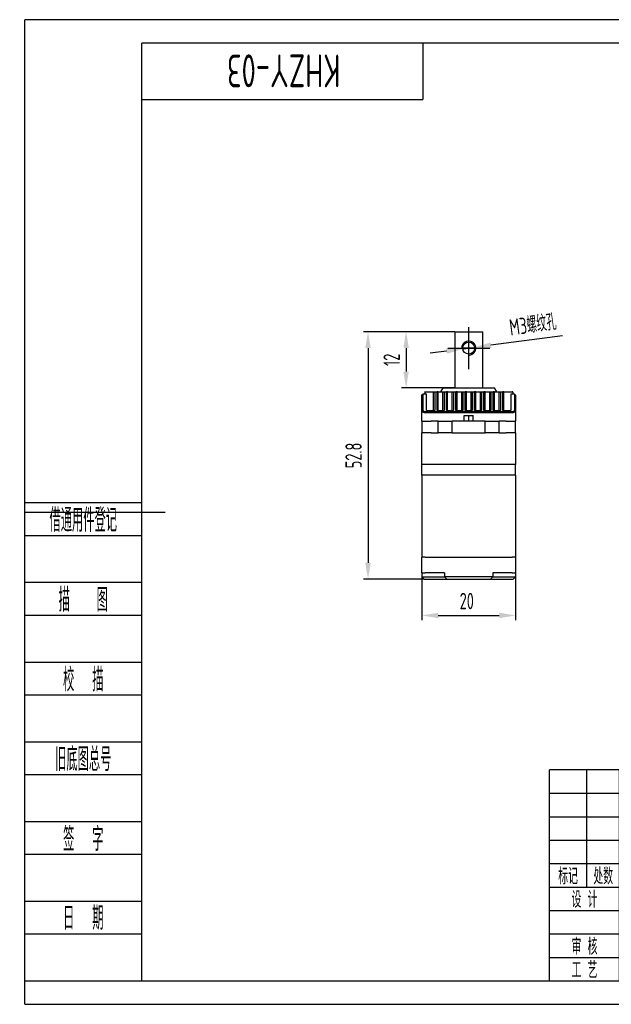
# Model space of a CAD drawing. Header units: inches. Extents: x -26 to 272, y -5 to 205.
# Tile 1 of 5: x -26 to 100, y -5 to 205. Entities that reach past the tile are written whole.
import ezdxf
from ezdxf.enums import TextEntityAlignment as Align

# ---------------------------------------------------------------- set-up
doc = ezdxf.new("R2010")
doc.units = ezdxf.units.IN
doc.header["$MEASUREMENT"] = 0
doc.header["$PDMODE"] = 3
doc.header["$PDSIZE"] = 0.3125
doc.linetypes.add('CENTER2', pattern=[28.575, 19.05, -3.175, 3.175, -3.175])
doc.layers.get('0').update_dxf_attribs({"linetype": 'CONTINUOUS'})
doc.layers.get('Defpoints').update_dxf_attribs({"linetype": 'CONTINUOUS'})
for name, color, linetype in [('1轮廓实线层', 7, 'CONTINUOUS'), ('2细线层', 4, 'CONTINUOUS'), ('3中心线层', 1, 'CENTER2'), ('6文字层', 3, 'CONTINUOUS'), ('7标注层', 4, 'CONTINUOUS'), ('图框层', 7, 'CONTINUOUS')]:
    doc.layers.add(name, color=color, linetype=linetype)
doc.styles.add('PC_TEXTSTYLE', font='ISOCP.SHX', dxfattribs={"width": 0.707, "bigfont": 'GBCBIG.SHX'})
doc.dimstyles.new('GB_DIAMETER', dxfattribs={"dimtxt": 3.5, "dimasz": 3.5, "dimexe": 1, "dimexo": 0, "dimgap": 1.5, "dimtad": 1, "dimjust": 4, "dimdsep": 46, "dimtxsty": 'PC_TEXTSTYLE', "dimcen": 0, "dimclrd": 256, "dimclrt": 3, "dimadec": 0, "dimazin": 2, "dimtp": 0.1, "dimtm": 0.1, "dimtfac": 0.71, "dimtdec": 3, "dimtmove": 0, "dimatfit": 2, "dimfxl": 1, "dimtfill": 1, "dimarcsym": 0})
doc.dimstyles.new('GB_LINEAR', dxfattribs={"dimtxt": 3.5, "dimasz": 3.5, "dimexe": 1, "dimexo": 0, "dimgap": 1.5, "dimtad": 1, "dimdsep": 46, "dimtxsty": 'PC_TEXTSTYLE', "dimcen": 0, "dimclrd": 256, "dimclrt": 3, "dimadec": 0, "dimazin": 2, "dimtp": 0.1, "dimtm": 0.1, "dimtfac": 0.71, "dimtdec": 3, "dimtmove": 0, "dimatfit": 3, "dimfxl": 1, "dimtfill": 1, "dimarcsym": 0})

# ---------------------------------------------------------------- blocks, each defined once
blk = doc.blocks.new('SW_CENTERMARKSYMBOL_0')
at = {"color": 0, "linetype": 'Continuous', "lineweight": 18}
for p, q in [((0, 2.5), (0, 4)), ((0, 0), (0, 2.5)), ((-2.5, 0), (-4, 0)), ((0, 0), (-2.5, 0)), ((0, 0), (0, -2.5)), ((0, 0), (2.5, 0)), ((2.5, 0), (4, 0)), ((0, -2.5), (0, -4))]:
    blk.add_line(p, q, dxfattribs=at)
blk = doc.blocks.new('*D5')
at = {"layer": '7标注层', "lineweight": -2}
for p, q in [((89.78, 137.59), (74.53, 135.58)), ((68.53, 134.79), (71.06, 135.12)), ((65.06, 134.33), (61.59, 133.87))]:
    blk.add_line(p, q, dxfattribs=at)
at = {"layer": '7标注层'}
for points in [[(65.14, 133.75), (64.98, 134.91), (68.53, 134.79)], [(74.45, 136.16), (74.6, 135), (71.06, 135.12)]]:
    blk.add_solid(points, dxfattribs=at)
at = {"layer": 'Defpoints', "color": 0}
for p in [(68.53, 134.79), (71.06, 135.12)]:
    blk.add_point(p, dxfattribs=at)
at = {"layer": '7标注层', "color": 3, "insert": (83.47, 140), "char_height": 3.5, "attachment_point": 5, "rotation": 7.5048, "style": 'PC_TEXTSTYLE', "bg_fill": 3, "box_fill_scale": 1.25, "bg_fill_color": 257, "bg_fill_transparency": 0}
blk.add_mtext('M3螺纹孔', dxfattribs=at)
blk = doc.blocks.new('*D10')
at = {"layer": '7标注层', "color": 0, "lineweight": -2}
for p, q in [((66.79, 138.46), (47.29, 138.46)), ((60.29, 85.66), (47.29, 85.66))]:
    blk.add_line(p, q, dxfattribs=at)
at = {"layer": '7标注层', "lineweight": -2}
blk.add_line((48.29, 134.96), (48.29, 89.16), dxfattribs=at)
at = {"layer": '7标注层'}
for points in [[(48.87, 134.96), (47.7, 134.96), (48.29, 138.46)], [(47.7, 89.16), (48.87, 89.16), (48.29, 85.66)]]:
    blk.add_solid(points, dxfattribs=at)
at = {"layer": 'Defpoints', "color": 0}
for p in [(66.79, 138.46), (48.29, 85.66), (60.29, 85.66)]:
    blk.add_point(p, dxfattribs=at)
at = {"layer": '7标注层', "color": 3, "insert": (45.21, 112.06), "char_height": 3.5, "attachment_point": 5, "rotation": 90, "style": 'PC_TEXTSTYLE', "bg_fill": 3, "box_fill_scale": 1.25, "bg_fill_color": 257, "bg_fill_transparency": 0}
blk.add_mtext('52.8', dxfattribs=at)
blk = doc.blocks.new('ZwmFrameMain_A4^_^无分区图框^_^landscape')
at = {"layer": '1轮廓实线层'}
for p, q in [((123.5, 205), (123.5, 195)), ((0, 0), (0, 200)), ((267, 200), (0, 200)), ((267, 200), (267, 0)), ((-25, 100), (5, 100)), ((272, 100), (262, 100)), ((123.5, -5), (123.5, 5)), ((0, 0), (267, 0))]:
    blk.add_line(p, q, dxfattribs=at)
at = {"layer": '2细线层'}
for p, q in [((-25, -5), (-25, 205)), ((272, 205), (-25, 205)), ((272, 205), (272, -5)), ((-25, -5), (272, -5))]:
    blk.add_line(p, q, dxfattribs=at)
blk = doc.blocks.new('ZwmFrameMain_标题栏1')
at = {"layer": '1轮廓实线层'}
for p, q in [((-180, 0), (-180, 45)), ((0, 45), (-180, 45)), ((-172, 20), (-172, 45)), ((-165, 20), (-165, 45)), ((-145, 20), (-145, 45)), ((-130, 20), (-130, 45)), ((-120, 0), (-120, 45)), ((0, 0), (0, 45)), ((-60, 30), (0, 30)), ((-180, 20), (-60, 20)), ((-165, 0), (-165, 20)), ((-150, 0), (-150, 20)), ((-135, 0), (-135, 20)), ((-60, 15), (0, 15)), ((-180, 0), (0, 0))]:
    blk.add_line(p, q, dxfattribs=at)
at = {"layer": '1轮廓实线层', "color": 7}
for p, q in [((-60, 0), (-60, 45)), ((-180, 25), (-120, 25))]:
    blk.add_line(p, q, dxfattribs=at)
at = {"layer": '2细线层'}
for p, q in [((-180, 40), (-120, 40)), ((-180, 35), (-120, 35)), ((-180, 30), (-120, 30)), ((-90, 0), (-90, 20)), ((-75, 6), (-75, 20)), ((-180, 15), (-120, 15)), ((-120, 14), (-60, 14)), ((-112.5, 6), (-112.5, 14)), ((-105, 6), (-105, 14)), ((-97.5, 6), (-97.5, 14)), ((-180, 10), (-120, 10)), ((-180, 5), (-120, 5)), ((-120, 6), (-60, 6))]:
    blk.add_line(p, q, dxfattribs=at)
at = {"layer": '6文字层', "style": 'PC_TEXTSTYLE', "width": 0.667}
for s, p in [('标记', (-176, 22.5)), ('处数', (-168.5, 22.5)), (' 更改文件号 ', (-155, 22.5)), (' 签 字 ', (-137.5, 22.5)), (' 日期 ', (-125, 22.5)), (' 设 计 ', (-172.5, 17.51)), (' 标准化 ', (-142.5, 17.51)), (' 图 样 标 记 ', (-105, 17)), (' 重 量 ', (-82.5, 17)), (' 比 例 ', (-67.5, 17)), (' 审 核 ', (-172.5, 7.5)), (' 工 艺 ', (-172.5, 2.5)), (' 日 期 ', (-142.5, 2.5)), ('共       页', (-105, 3)), ('第       页', (-75, 3))]:
    blk.add_text(s, height=3.5, dxfattribs=at).set_placement(p, align=Align.MIDDLE)
at = {"layer": '6文字层', "style": 'PC_TEXTSTYLE', "flags": 8}
for tag, height, width, p, p2 in [('企业名称', 5, 3.445461, (-54.29, 34.82), (-5.27, 34.82)), ('产品名称或材料标记', 7, 1.034456, (-113.46, 28.64), (-66.42, 28.64)), ('图样名称', 5, 3.480264, (-54.79, 19.98), (-5.27, 19.98)), ('标准化', 3.5, 1.756036, (-133.83, 15.37), (-120.75, 15.37)), ('重量', 3.5, 2.448074, (-88.46, 7.54), (-76.55, 7.54)), ('比例', 3.5, 2.367734, (-73.35, 7.54), (-61.93, 7.54)), ('图样代号', 5, 3.489916, (-54.79, 5.63), (-5.52, 5.63)), ('审核', 3.5, 2.723972, (-163.99, 5.37), (-150.63, 5.37)), ('工艺', 3.5, 2.851598, (-164.21, 0.37), (-150.89, 0.37)), ('日期', 3.5, 2.733185, (-133.83, 0.37), (-120.75, 0.37)), ('共几页', 3.5, 0.953151, (-108.58, 1.48), (-101.56, 1.48))]:
    blk.add_attdef(tag, text='', height=height, dxfattribs=dict(at, width=width)).set_placement(p, p2, align=Align.FIT)
at = {"layer": '6文字层', "style": 'PC_TEXTSTYLE', "width": 9.901758, "flags": 8}
blk.add_attdef('设计', text='', height=3.5, rotation=359.5768, dxfattribs=at).set_placement((-164.23, 15.37), (-150.37, 15.27), align=Align.FIT)
at = {"layer": '6文字层', "color": 3, "style": 'PC_TEXTSTYLE', "width": 0.96618, "flags": 8}
blk.add_attdef('第几页', text='', height=3.5, dxfattribs=at).set_placement((-78.29, 1.5), (-71.16, 1.5), align=Align.FIT)
at = {"layer": '6文字层', "color": 0, "style": 'PC_TEXTSTYLE', "width": 0.715273, "flags": 8}
blk.add_attdef('图纸张数', text='', height=3.5, dxfattribs=at).set_placement((-2.66, -3.87), (4.46, -3.87), align=Align.FIT)
blk = doc.blocks.new('ZwmFrameMain_图样代号')
at = {"layer": '2细线层', "linetype": 'Continuous'}
for p in [(60, 0), (0, -12)]:
    blk.add_line(p, (60, -12), dxfattribs=at)
at = {"layer": '6文字层', "style": 'PC_TEXTSTYLE', "width": 2.827942}
blk.add_attdef('图样代号', text='', height=7, rotation=180, dxfattribs=at).set_placement((58.24, -2.4), (2.35, -2.4), align=Align.FIT)
blk = doc.blocks.new('ZwmFrameMain_附加栏')
at = {"layer": '2细线层'}
for p, q in [((-25, 102), (0, 102)), ((-25, 95), (0, 95)), ((-25, 85), (0, 85)), ((-25, 78), (0, 78)), ((-25, 68), (0, 68)), ((-25, 61), (0, 61)), ((-25, 51), (0, 51)), ((-25, 44), (0, 44)), ((-25, 34), (0, 34)), ((-25, 27), (0, 27)), ((-25, 17), (0, 17)), ((-25, 10), (0, 10)), ((-25, 0), (0, 0))]:
    blk.add_line(p, q, dxfattribs=at)
at = {"layer": '6文字层', "color": 3, "style": 'PC_TEXTSTYLE'}
for s, width, p in [('借通用件登记', 0.667, (-12.5, 98.5)), ('描   图', 0.6667, (-12.5, 81.5)), ('校  描', 0.667, (-12.5, 64.5)), ('旧底图总号', 0.667, (-12.5, 47.5)), ('签  字', 0.667, (-12.5, 30.5)), ('日  期', 0.667, (-12.49, 13.6))]:
    blk.add_text(s, height=5, dxfattribs=dict(at, width=width)).set_placement(p, align=Align.MIDDLE)
at = {"layer": '6文字层', "style": 'PC_TEXTSTYLE'}
for tag, width, p, p2 in [('借通用件登记', 0.671328, (-23.44, 86.36), (-1.25, 86.36)), ('描图', 2.120922, (-23.44, 69.36), (-1.25, 69.36)), ('校图', 2.149976, (-23.75, 52.06), (-1.25, 52.06)), ('旧底图总号', 0.761452, (-22.84, 35.67), (-1.86, 35.67)), ('签字', 2.026939, (-23.14, 18.37), (-1.56, 18.37)), ('日期', 1.89999, (-22.84, 1.37), (-2.17, 1.37))]:
    blk.add_attdef(tag, text='', height=5, dxfattribs=dict(at, width=width)).set_placement(p, p2, align=Align.FIT)
blk = doc.blocks.new('*D30')
at = {"layer": '7标注层', "color": 0, "lineweight": -2}
for p, q in [((59.79, 86.16), (59.79, 76.94)), ((79.79, 86.16), (79.79, 76.94))]:
    blk.add_line(p, q, dxfattribs=at)
at = {"layer": '7标注层', "lineweight": -2}
blk.add_line((63.29, 77.94), (76.29, 77.94), dxfattribs=at)
at = {"layer": '7标注层'}
for points in [[(63.29, 78.52), (63.29, 77.35), (59.79, 77.94)], [(76.29, 77.35), (76.29, 78.52), (79.79, 77.94)]]:
    blk.add_solid(points, dxfattribs=at)
at = {"layer": 'Defpoints', "color": 0}
for p in [(59.79, 86.16), (79.79, 86.16), (79.79, 77.94)]:
    blk.add_point(p, dxfattribs=at)
at = {"layer": '7标注层', "color": 3, "insert": (69.37, 81.01), "char_height": 3.5, "attachment_point": 5, "style": 'PC_TEXTSTYLE', "bg_fill": 3, "box_fill_scale": 1.25, "bg_fill_color": 257, "bg_fill_transparency": 0}
blk.add_mtext('20', dxfattribs=at)
blk = doc.blocks.new('*D78')
at = {"layer": '7标注层', "color": 0, "lineweight": -2}
for p, q in [((66.79, 138.46), (55.42, 138.46)), ((66.79, 126.46), (55.42, 126.46))]:
    blk.add_line(p, q, dxfattribs=at)
at = {"layer": '7标注层', "lineweight": -2}
blk.add_line((56.42, 134.96), (56.42, 129.96), dxfattribs=at)
at = {"layer": '7标注层'}
for points in [[(57, 134.96), (55.83, 134.96), (56.42, 138.46)], [(55.83, 129.96), (57, 129.96), (56.42, 126.46)]]:
    blk.add_solid(points, dxfattribs=at)
at = {"layer": 'Defpoints', "color": 0}
for p in [(66.79, 138.46), (56.42, 126.46), (66.79, 126.46)]:
    blk.add_point(p, dxfattribs=at)
at = {"layer": '7标注层', "color": 3, "insert": (53.34, 132.46), "char_height": 3.5, "attachment_point": 5, "rotation": 90, "style": 'PC_TEXTSTYLE', "bg_fill": 3, "box_fill_scale": 1.25, "bg_fill_color": 257, "bg_fill_transparency": 0}
blk.add_mtext('12', dxfattribs=at)

msp = doc.modelspace()

# ---------------------------------------------------------------- linework, layer by layer
at = {"color": 7, "linetype": 'Continuous', "lineweight": 25}
for p, q in [((66.794, 138.457), (66.794, 126.457)), ((66.794, 138.457), (72.794, 138.457)), ((66.794, 138.457), (66.794, 126.457)), ((66.794, 138.457), (72.794, 138.457)), ((72.794, 126.457), (72.794, 138.457)), ((72.794, 126.457), (72.794, 138.457)), ((64.288, 126.457), (63.788, 125.657)), ((64.288, 126.457), (69.788, 126.457)), ((69.788, 126.457), (75.288, 126.457)), ((75.788, 125.657), (75.288, 126.457)), ((59.788, 124.907), (60.038, 125.157)), ((60.038, 125.15), (59.788, 124.901)), ((59.788, 121.629), (59.788, 124.901)), ((60.038, 125.15), (60.038, 125.157)), ((60.388, 125.157), (60.038, 125.157)), ((60.038, 121.804), (60.038, 125.15)), ((60.788, 125.15), (60.038, 125.15)), ((60.388, 125.557), (60.388, 125.157)), ((60.788, 125.157), (60.388, 125.157)), ((60.488, 125.657), (62.288, 125.657)), ((60.788, 125.157), (60.788, 125.15)), ((60.788, 121.622), (60.788, 125.15)), ((62.288, 121.625), (62.288, 125.657)), ((62.288, 125.657), (62.538, 125.657)), ((62.538, 125.657), (62.538, 121.622)), ((62.538, 125.657), (63.038, 125.657)), ((63.038, 121.622), (63.038, 125.657)), ((63.288, 125.657), (63.038, 125.657)), ((63.288, 121.625), (63.288, 125.657)), ((63.288, 125.657), (64.288, 125.657)), ((64.288, 121.625), (64.288, 125.657)), ((64.288, 125.657), (64.538, 125.657)), ((64.538, 125.657), (64.538, 121.622)), ((64.538, 125.657), (65.038, 125.657)), ((65.038, 121.622), (65.038, 125.657)), ((65.288, 125.657), (65.038, 125.657)), ((65.288, 121.625), (65.288, 125.657)), ((65.288, 125.657), (66.288, 125.657)), ((66.288, 121.625), (66.288, 125.657)), ((66.288, 125.657), (66.538, 125.657)), ((66.538, 125.657), (66.538, 121.622)), ((66.538, 125.657), (67.038, 125.657)), ((67.038, 121.622), (67.038, 125.657)), ((67.288, 125.657), (67.038, 125.657)), ((67.288, 121.625), (67.288, 125.657)), ((67.288, 125.657), (68.288, 125.657)), ((68.288, 121.625), (68.288, 125.657)), ((68.288, 125.657), (68.538, 125.657)), ((68.538, 125.657), (68.538, 121.622)), ((68.538, 125.657), (69.038, 125.657)), ((69.038, 121.622), (69.038, 125.657)), ((69.288, 125.657), (69.038, 125.657)), ((69.288, 121.625), (69.288, 125.657)), ((69.288, 125.657), (70.288, 125.657)), ((70.288, 121.625), (70.288, 125.657)), ((70.288, 125.657), (70.538, 125.657)), ((70.538, 125.657), (70.538, 121.622)), ((70.538, 125.657), (71.038, 125.657)), ((71.038, 121.622), (71.038, 125.657)), ((71.288, 125.657), (71.038, 125.657)), ((71.288, 121.625), (71.288, 125.657)), ((71.288, 125.657), (72.288, 125.657)), ((72.288, 121.625), (72.288, 125.657)), ((72.288, 125.657), (72.538, 125.657)), ((72.538, 125.657), (72.538, 121.622)), ((72.538, 125.657), (73.038, 125.657)), ((73.038, 121.622), (73.038, 125.657)), ((73.288, 125.657), (73.038, 125.657)), ((73.288, 121.625), (73.288, 125.657)), ((73.288, 125.657), (74.288, 125.657)), ((74.288, 121.625), (74.288, 125.657)), ((74.288, 125.657), (74.538, 125.657)), ((74.538, 125.657), (74.538, 121.622)), ((74.538, 125.657), (75.038, 125.657)), ((75.038, 121.622), (75.038, 125.657)), ((75.288, 125.657), (75.038, 125.657)), ((75.288, 121.625), (75.288, 125.657)), ((75.288, 125.657), (76.288, 125.657)), ((76.288, 121.625), (76.288, 125.657)), ((76.288, 125.657), (76.538, 125.657)), ((76.538, 125.657), (76.538, 121.622)), ((76.538, 125.657), (77.038, 125.657)), ((77.038, 121.622), (77.038, 125.657)), ((77.288, 125.657), (77.038, 125.657)), ((77.288, 121.625), (77.288, 125.657)), ((77.288, 125.657), (79.088, 125.657)), ((79.188, 125.157), (78.788, 125.157)), ((78.788, 125.15), (78.788, 125.157)), ((78.788, 125.15), (78.788, 121.622)), ((79.538, 125.15), (78.788, 125.15)), ((79.188, 125.557), (79.188, 125.157)), ((79.538, 125.157), (79.188, 125.157)), ((79.538, 125.157), (79.538, 125.15)), ((79.788, 124.907), (79.538, 125.157)), ((79.538, 125.15), (79.538, 121.804)), ((79.538, 125.15), (79.788, 124.901)), ((79.788, 124.901), (79.788, 121.629)), ((59.788, 121.629), (60.038, 121.804)), ((79.788, 121.629), (79.538, 121.804)), ((59.788, 119.857), (59.788, 121.629)), ((79.088, 121.345), (60.488, 121.345)), ((79.088, 121.17), (60.488, 121.17)), ((60.788, 121.629), (62.288, 121.629)), ((60.788, 121.622), (62.538, 121.622)), ((62.288, 121.625), (62.538, 121.622)), ((63.038, 121.622), (63.288, 121.625)), ((63.038, 121.622), (64.538, 121.622)), ((63.288, 121.629), (64.288, 121.629)), ((64.288, 121.625), (64.538, 121.622)), ((65.038, 121.622), (65.288, 121.625)), ((65.038, 121.622), (66.538, 121.622)), ((65.288, 121.629), (66.288, 121.629)), ((66.288, 121.625), (66.538, 121.622)), ((67.038, 121.622), (67.288, 121.625)), ((67.038, 121.622), (68.538, 121.622)), ((67.288, 121.629), (68.288, 121.629)), ((68.288, 121.625), (68.538, 121.622)), ((68.838, 119.357), (68.838, 120.557)), ((68.838, 120.557), (69.788, 120.557)), ((69.038, 121.622), (69.288, 121.625)), ((69.038, 121.622), (70.538, 121.622)), ((69.288, 121.629), (70.288, 121.629)), ((69.788, 119.357), (69.788, 120.557)), ((69.788, 120.557), (70.738, 120.557)), ((70.288, 121.625), (70.538, 121.622)), ((70.738, 119.357), (70.738, 120.557)), ((71.038, 121.622), (71.288, 121.625)), ((71.038, 121.622), (72.538, 121.622)), ((71.288, 121.629), (72.288, 121.629)), ((72.288, 121.625), (72.538, 121.622)), ((73.038, 121.622), (73.288, 121.625)), ((73.038, 121.622), (74.538, 121.622)), ((73.288, 121.629), (74.288, 121.629)), ((74.288, 121.625), (74.538, 121.622)), ((75.038, 121.622), (75.288, 121.625)), ((75.038, 121.622), (76.538, 121.622)), ((75.288, 121.629), (76.288, 121.629)), ((76.288, 121.625), (76.538, 121.622)), ((77.038, 121.622), (77.288, 121.625)), ((77.038, 121.622), (78.788, 121.622)), ((77.288, 121.629), (78.788, 121.629)), ((79.788, 121.629), (79.788, 119.857)), ((59.788, 119.357), (59.788, 116.857)), ((59.788, 119.357), (61.788, 119.357)), ((63.288, 119.357), (61.788, 119.357)), ((63.288, 116.857), (63.288, 119.357)), ((63.288, 119.357), (66.288, 119.357)), ((66.288, 116.857), (66.288, 119.357)), ((73.288, 119.357), (66.288, 119.357)), ((73.288, 116.857), (73.288, 119.357)), ((73.288, 119.357), (76.288, 119.357)), ((76.288, 116.857), (76.288, 119.357)), ((77.788, 119.357), (76.288, 119.357)), ((77.788, 119.357), (79.788, 119.357)), ((79.788, 116.857), (79.788, 119.357)), ((61.788, 116.857), (59.788, 116.857)), ((59.788, 110.157), (59.788, 116.357)), ((61.788, 116.857), (63.288, 116.857)), ((66.288, 116.857), (63.288, 116.857)), ((66.288, 116.857), (73.288, 116.857)), ((76.288, 116.857), (73.288, 116.857)), ((76.288, 116.857), (77.788, 116.857)), ((79.788, 116.857), (77.788, 116.857)), ((79.788, 116.357), (79.788, 110.157)), ((79.788, 110.157), (59.788, 110.157)), ((59.788, 107.857), (59.788, 110.157)), ((79.788, 107.857), (79.788, 110.157)), ((59.788, 107.857), (59.788, 90.357)), ((79.788, 107.857), (79.788, 90.357)), ((59.788, 87.057), (59.788, 90.357)), ((60.488, 90.357), (59.788, 90.357)), ((60.488, 90.357), (79.088, 90.357)), ((79.788, 90.357), (79.088, 90.357)), ((79.788, 90.357), (79.788, 87.057)), ((59.788, 87.057), (60.488, 87.057)), ((59.788, 87.057), (59.788, 86.157)), ((59.788, 86.157), (61.788, 86.157)), ((60.288, 85.657), (59.788, 86.157)), ((64.638, 87.057), (60.488, 87.057)), ((64.638, 87.057), (64.638, 86.157)), ((74.938, 86.157), (64.638, 86.157)), ((64.638, 86.157), (65.138, 85.657)), ((74.438, 85.657), (74.938, 86.157)), ((79.088, 87.057), (74.938, 87.057)), ((74.938, 87.057), (74.938, 86.157)), ((77.788, 86.157), (79.788, 86.157)), ((79.088, 87.057), (79.788, 87.057)), ((79.788, 86.157), (79.288, 85.657)), ((79.788, 87.057), (79.788, 86.157)), ((60.288, 85.657), (61.788, 85.657)), ((65.138, 85.657), (74.438, 85.657)), ((77.788, 85.657), (79.288, 85.657))]:
    msp.add_line(p, q, dxfattribs=at)
msp.add_line((71.294, 134.953), (68.294, 134.953))
for points, knots in [([(60.388, 125.557), (60.388, 125.567), (60.39, 125.584), (60.4, 125.607), (60.412, 125.624), (60.426, 125.637), (60.443, 125.647), (60.463, 125.656), (60.479, 125.657), (60.488, 125.657)], [0, 0, 0, 0, 0.2079872, 0.3812883, 0.5201567, 0.6460556, 0.7439823, 0.86734, 1, 1, 1, 1]), ([(79.188, 125.557), (79.187, 125.565), (79.186, 125.581), (79.177, 125.604), (79.161, 125.628), (79.133, 125.653), (79.102, 125.656), (79.088, 125.657)], [0, 0, 0, 0, 0.1743441, 0.3462277, 0.5213656, 0.7704511, 1, 1, 1, 1]), ([(60.488, 121.345), (60.436, 121.344), (60.385, 121.353), (60.283, 121.391), (60.231, 121.421), (60.098, 121.543), (60.037, 121.67), (60.038, 121.804)], [0, 0, 0, 0, 0.25, 0.25, 0.5, 0.5, 1, 1, 1, 1]), ([(79.538, 121.804), (79.538, 121.67), (79.477, 121.543), (79.344, 121.421), (79.293, 121.391), (79.191, 121.353), (79.139, 121.344), (79.088, 121.345)], [0, 0, 0, 0, 0.5, 0.5, 0.75, 0.75, 1, 1, 1, 1]), ([(60.488, 121.17), (60.467, 121.17), (60.427, 121.171), (60.366, 121.176), (60.305, 121.185), (60.224, 121.202), (60.124, 121.233), (60.015, 121.286), (59.919, 121.355), (59.85, 121.432), (59.799, 121.526), (59.792, 121.59), (59.788, 121.629)], [0, 0, 0, 0, 0.0504043, 0.1012655, 0.1527333, 0.2049522, 0.3166389, 0.438012, 0.5640208, 0.706571, 0.8266881, 1, 1, 1, 1]), ([(59.788, 119.357), (59.788, 119.358), (59.788, 119.36), (59.788, 119.372), (59.788, 119.39), (59.788, 119.417), (59.788, 119.451), (59.788, 119.499), (59.788, 119.566), (59.788, 119.685), (59.788, 119.788), (59.788, 119.857)], [0, 0, 0, 0, 0.0687091, 0.1390838, 0.211721, 0.2871641, 0.3658983, 0.4483506, 0.5727935, 0.7124458, 1, 1, 1, 1]), ([(79.788, 121.629), (79.787, 121.612), (79.785, 121.581), (79.774, 121.537), (79.76, 121.498), (79.743, 121.466), (79.712, 121.417), (79.656, 121.355), (79.56, 121.286), (79.452, 121.233), (79.333, 121.196), (79.211, 121.174), (79.128, 121.171), (79.088, 121.17)], [0, 0, 0, 0, 0.0753579, 0.1424157, 0.2011741, 0.2516352, 0.2938035, 0.4365256, 0.5625078, 0.6836307, 0.7952438, 0.8990261, 1, 1, 1, 1]), ([(79.788, 119.857), (79.788, 119.8), (79.788, 119.711), (79.788, 119.604), (79.788, 119.525), (79.788, 119.455), (79.788, 119.399), (79.788, 119.364), (79.788, 119.36), (79.788, 119.357)], [0, 0, 0, 0, 0.2397637, 0.3666512, 0.4803879, 0.6243803, 0.7574336, 0.8817451, 1, 1, 1, 1]), ([(59.788, 116.357), (59.788, 116.415), (59.788, 116.504), (59.788, 116.611), (59.788, 116.691), (59.788, 116.761), (59.788, 116.816), (59.788, 116.851), (59.788, 116.855), (59.788, 116.857)], [0, 0, 0, 0, 0.2403079, 0.3675254, 0.4815433, 0.6251765, 0.757925, 0.8819758, 1, 1, 1, 1]), ([(79.788, 116.857), (79.788, 116.857), (79.788, 116.855), (79.788, 116.843), (79.788, 116.825), (79.788, 116.798), (79.788, 116.764), (79.788, 116.716), (79.788, 116.649), (79.788, 116.53), (79.788, 116.427), (79.788, 116.357)], [0, 0, 0, 0, 0.0687157, 0.1390975, 0.2117425, 0.287194, 0.3659375, 0.4484001, 0.5728456, 0.7125068, 1, 1, 1, 1]), ([(61.788, 86.157), (62.161, 86.157), (62.534, 86.157), (63.223, 86.157), (63.539, 86.157), (64.067, 86.157), (64.278, 86.157), (64.563, 86.157), (64.638, 86.157), (64.638, 86.157)], [0, 0, 0, 0, 0.25, 0.25, 0.5, 0.5, 0.75, 0.75, 1, 1, 1, 1]), ([(74.938, 86.157), (74.938, 86.157), (75.012, 86.157), (75.297, 86.157), (75.509, 86.157), (76.036, 86.157), (76.352, 86.157), (77.042, 86.157), (77.415, 86.157), (77.788, 86.157)], [0, 0, 0, 0, 0.25, 0.25, 0.5, 0.5, 0.75, 0.75, 1, 1, 1, 1]), ([(61.788, 85.657), (62.226, 85.657), (62.664, 85.657), (63.475, 85.657), (63.846, 85.657), (64.467, 85.657), (64.715, 85.657), (65.05, 85.657), (65.138, 85.657), (65.138, 85.657)], [0, 0, 0, 0, 0.25, 0.25, 0.5, 0.5, 0.75, 0.75, 1, 1, 1, 1]), ([(74.438, 85.657), (74.438, 85.657), (74.525, 85.657), (74.86, 85.657), (75.109, 85.657), (75.729, 85.657), (76.1, 85.657), (76.911, 85.657), (77.349, 85.657), (77.788, 85.657)], [0, 0, 0, 0, 0.25, 0.25, 0.5, 0.5, 0.75, 0.75, 1, 1, 1, 1])]:
    msp.add_open_spline(points, degree=3, knots=knots, dxfattribs=at)

# ---------------------------------------------------------------- block references
at = {"color": 7, "linetype": 'Continuous', "lineweight": 18, "rotation": 90}
msp.add_blockref('SW_CENTERMARKSYMBOL_0', (69.794, 134.953), dxfattribs=at)
at = {"layer": '图框层'}
ref = msp.add_blockref('ZwmFrameMain_图样代号', (0, 200), dxfattribs=at)
ref.add_attrib('图样代号', 'KHZY-03', dxfattribs={"layer": '6文字层', "height": 7, "rotation": 180, "style": 'PC_TEXTSTYLE', "width": 0.707}).set_placement((30.293, 197.597), align=Align.CENTER)
msp.add_blockref('ZwmFrameMain_附加栏', (0, 0), dxfattribs=at)
ref = msp.add_blockref('ZwmFrameMain_标题栏1', (267, 0), dxfattribs=at)
ref.add_attrib('产品名称或材料标记', '单轴舵机装配体（D轴）', dxfattribs={"layer": '6文字层', "height": 7, "style": 'PC_TEXTSTYLE', "width": 0.707}).set_placement((177.058, 28.635), align=Align.CENTER)
ref.add_attrib('设计', 'Kerry', (102.771, 15.372), dxfattribs={"layer": '6文字层', "height": 3.5, "rotation": 359.57685, "style": 'PC_TEXTSTYLE', "width": 0.707})
ref.add_attrib('日期', '2026/3/24', dxfattribs={"layer": '6文字层', "height": 3.5, "style": 'PC_TEXTSTYLE', "width": 0.598085}).set_placement((133.165, 0.371), (146.248, 0.371), align=Align.FIT)
ref.add_attrib('图样名称', '单轴舵机40×20×40系列 - D轴', dxfattribs={"layer": '6文字层', "height": 5, "style": 'PC_TEXTSTYLE', "width": 0.707}).set_placement((236.973, 19.978), align=Align.CENTER)
ref.add_attrib('图样代号', 'KHZY-03', dxfattribs={"layer": '6文字层', "height": 5, "style": 'PC_TEXTSTYLE', "width": 0.707}).set_placement((236.85, 5.63), align=Align.CENTER)
ref.add_attrib('比例', '1:1', dxfattribs={"layer": '6文字层', "height": 3.5, "style": 'PC_TEXTSTYLE', "width": 0.707}).set_placement((199.359, 7.542), align=Align.CENTER)

# ---------------------------------------------------------------- next in the draw order: dimensions: what is measured, and where the dimension line sits
at = {"layer": '7标注层'}
dim = msp.add_diameter_dim_2p(p1=(68.53, 134.787), p2=(71.058, 135.12), text='M3螺纹孔', dimstyle='GB_DIAMETER', override={"dimscale": 1, "dimgap": 1.5, "dimtad": 1, "dimjust": 4, "dimtih": 0, "dimtoh": 0, "dimdec": 2, "dimlfac": 1, "dimpost": '<>', "dimcen": 0, "dimse1": 0, "dimse2": 0, "dimsd1": 0, "dimsd2": 0, "dimtix": 0, "dimtofl": 1, "dimatfit": 0, "dimtvp": 0.1}, dxfattribs=at)
dim.commit()
dim.dimension.update_dxf_attribs({"geometry": '*D5', "text_midpoint": (83.469, 140)})

# ---------------------------------------------------------------- next in the draw order: linework, layer by layer
msp.add_circle((69.794, 134.953), 1.275)
at = {"layer": '2细线层'}
msp.add_arc((69.794, 134.953), 1.5, 277, 187, dxfattribs=at)
at = {"layer": '3中心线层'}
msp.add_line((69.794, 130.453), (69.794, 139.453), dxfattribs=at)
msp.add_line((69.794, 130.453), (69.794, 139.453), dxfattribs=at)

# ---------------------------------------------------------------- next in the draw order: dimensions: what is measured, and where the dimension line sits
at = {"layer": '7标注层'}
dim = msp.add_linear_dim(base=(48.288, 85.657), p1=(66.794, 138.457), p2=(60.288, 85.657), angle=90, dimstyle='GB_LINEAR', override={"dimscale": 1, "dimgap": 1.5, "dimtad": 1, "dimjust": 0, "dimdec": 2, "dimlfac": 1, "dimse1": 0, "dimse2": 0, "dimsd1": 0, "dimsd2": 0, "dimclrd": 256, "dimclre": 0, "dimtofl": 1, "dimtvp": 0.1}, dxfattribs=at)
dim.commit()
dim.dimension.update_dxf_attribs({"geometry": '*D10', "text_midpoint": (45.213, 112.057)})

# ---------------------------------------------------------------- next in the draw order: linework, layer by layer
at = {"color": 7, "linetype": 'Continuous', "lineweight": 25}
msp.add_line((79.788, 107.857), (59.788, 107.857), dxfattribs=at)
at = {"layer": '3中心线层'}
msp.add_line((65.294, 134.953), (74.294, 134.953), dxfattribs=at)
msp.add_line((65.294, 134.953), (74.294, 134.953), dxfattribs=at)

# ---------------------------------------------------------------- next in the draw order: block references
at = {"layer": '图框层'}
msp.add_blockref('ZwmFrameMain_A4^_^无分区图框^_^landscape', (0, 0), dxfattribs=at)

# ---------------------------------------------------------------- next in the draw order: dimensions: what is measured, and where the dimension line sits
at = {"layer": '7标注层'}
dim = msp.add_linear_dim(base=(56.418, 126.457), p1=(66.794, 138.457), p2=(66.794, 126.457), angle=90, dimstyle='GB_LINEAR', override={"dimscale": 1, "dimgap": 1.5, "dimtad": 1, "dimjust": 0, "dimdec": 2, "dimlfac": 1, "dimse1": 0, "dimse2": 0, "dimsd1": 0, "dimsd2": 0, "dimclrd": 256, "dimclre": 0, "dimtofl": 1, "dimtvp": 0.1}, dxfattribs=at)
dim.commit()
dim.dimension.update_dxf_attribs({"geometry": '*D78', "text_midpoint": (53.343, 132.457)})
dim = msp.add_linear_dim(base=(79.788, 77.937), p1=(59.788, 86.157), p2=(79.788, 86.157), dimstyle='GB_LINEAR', override={"dimscale": 1, "dimgap": 1.5, "dimtad": 1, "dimjust": 0, "dimdec": 2, "dimlfac": 1, "dimse1": 0, "dimse2": 0, "dimsd1": 0, "dimsd2": 0, "dimclrd": 256, "dimclre": 0, "dimtofl": 1, "dimtvp": 0.1}, dxfattribs=at)
dim.commit()
dim.dimension.update_dxf_attribs({"geometry": '*D30', "text_midpoint": (69.372, 77.937), "dimtype": 160})

doc.saveas('drawing.dxf')
